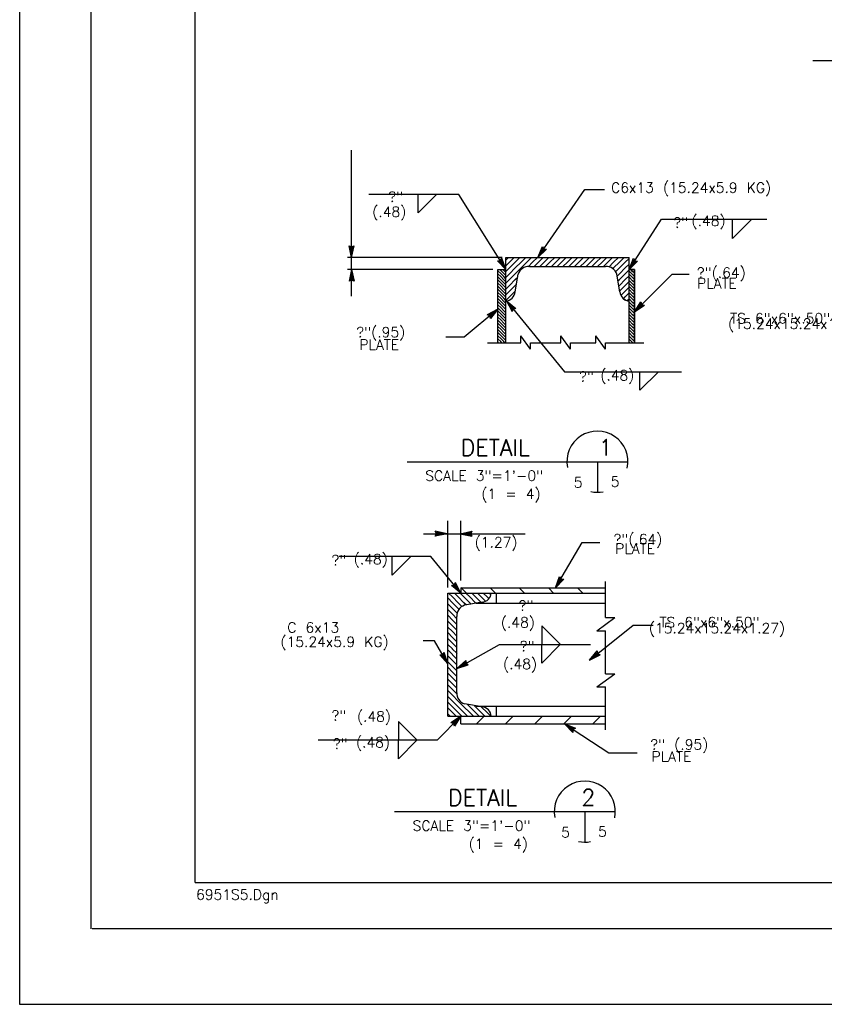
# Model space of a CAD drawing. Extents: x -21 to 2859, y -18 to 3983.
# Tile 1 of 47: x -21 to -11, y -18 to -6. Entities that reach past the tile are written whole.
import ezdxf
from ezdxf.enums import TextEntityAlignment as Align

# ---------------------------------------------------------------- set-up
doc = ezdxf.new("R2010")
doc.units = 0
doc.header["$LTSCALE"] = 25.4
doc.header["$MEASUREMENT"] = 0
doc.layers.add('PAN_TS', color=7, linetype='CONTINUOUS')
doc.styles.add('TXT_SHX', font='txt.shx')

# ---------------------------------------------------------------- blocks, each defined once
blk = doc.blocks.new('FILLE0')
at = {"layer": 'PAN_TS', "color": 24, "linetype": 'CONTINUOUS'}
for q in [(0, 0), (0.00236, -0.00002)]:
    blk.add_line((0, -0.00239), q, dxfattribs=at)
blk = doc.blocks.new('LT2')
at = {"layer": 'PAN_TS', "color": 24, "linetype": 'CONTINUOUS'}
for p, q in [((0, 0), (-0.0015, 0.00032)), ((-0.00135, 0), (-0.0015, 0.00032)), ((0, 0), (-0.0015, -0.00032)), ((-0.0015, -0.00032), (-0.00135, 0)), ((-0.00039, 0), (-0.00136, 0.00021)), ((-0.00128, 0), (-0.00136, 0.00021)), ((-0.00039, 0), (-0.00136, -0.00021)), ((-0.00136, -0.00021), (-0.00128, 0)), ((-0.00076, 0), (-0.00122, 0.0001)), ((-0.00119, 0), (-0.00122, 0.0001)), ((-0.00076, 0), (-0.00122, -0.0001)), ((-0.00122, -0.0001), (-0.00119, 0))]:
    blk.add_line(p, q, dxfattribs=at)

msp = doc.modelspace()

# ---------------------------------------------------------------- linework, layer by layer
at = {"layer": 'PAN_TS', "color": 7, "linetype": 'CONTINUOUS'}
for p, q in [((-21.155, -17.875), (-21.155, 12.125)), ((-20.28, -16.947), (-20.28, 11.057)), ((-19.002, -16.381), (-19.002, 10.492)), ((-11.423, -6.288), (-8.714, -6.288)), ((-17.084, -8.705), (-17.084, -7.389)), ((-15.768, -7.93), (-16.87, -7.93)), ((-15.191, -8.853), (-15.768, -7.93)), ((-14.797, -8.705), (-14.22, -7.87)), ((-14.22, -7.87), (-13.982, -7.87)), ((-13.678, -8.853), (-13.279, -8.234)), ((-13.279, -8.234), (-11.988, -8.234)), ((-15.234, -8.705), (-17.135, -8.705)), ((-17.084, -8.853), (-17.084, -8.705)), ((-15.191, -9.751), (-15.191, -8.705)), ((-15.191, -8.705), (-13.678, -8.705)), ((-15.191, -8.737), (-15.159, -8.705)), ((-15.191, -8.808), (-15.146, -8.763)), ((-15.146, -8.763), (-15.088, -8.705)), ((-15.146, -8.834), (-15.075, -8.763)), ((-15.075, -8.763), (-15.017, -8.705)), ((-15.075, -8.834), (-15.004, -8.763)), ((-15.004, -8.763), (-14.946, -8.705)), ((-15.004, -8.834), (-14.933, -8.763)), ((-14.933, -8.763), (-14.875, -8.705)), ((-14.916, -8.818), (-14.862, -8.763)), ((-14.902, -8.817), (-13.966, -8.817)), ((-14.862, -8.763), (-14.804, -8.705)), ((-14.845, -8.817), (-14.791, -8.763)), ((-14.791, -8.763), (-14.733, -8.705)), ((-14.774, -8.817), (-14.72, -8.763)), ((-14.72, -8.763), (-14.662, -8.705)), ((-14.703, -8.817), (-14.649, -8.763)), ((-14.649, -8.763), (-14.591, -8.705)), ((-14.632, -8.817), (-14.578, -8.763)), ((-14.578, -8.763), (-14.52, -8.705)), ((-14.561, -8.817), (-14.507, -8.763)), ((-14.507, -8.763), (-14.449, -8.705)), ((-14.49, -8.817), (-14.436, -8.763)), ((-14.436, -8.763), (-14.378, -8.705)), ((-14.419, -8.817), (-14.365, -8.763)), ((-14.365, -8.763), (-14.307, -8.705)), ((-14.348, -8.817), (-14.294, -8.763)), ((-14.294, -8.763), (-14.236, -8.705)), ((-14.277, -8.817), (-14.223, -8.763)), ((-14.223, -8.763), (-14.165, -8.705)), ((-14.206, -8.817), (-14.152, -8.763)), ((-14.152, -8.763), (-14.094, -8.705)), ((-14.135, -8.817), (-14.081, -8.763)), ((-14.081, -8.763), (-14.023, -8.705)), ((-14.064, -8.817), (-14.01, -8.763)), ((-14.01, -8.763), (-13.952, -8.705)), ((-13.993, -8.817), (-13.939, -8.763)), ((-13.939, -8.763), (-13.881, -8.705)), ((-13.927, -8.822), (-13.868, -8.763)), ((-13.868, -8.763), (-13.81, -8.705)), ((-13.868, -8.834), (-13.797, -8.763)), ((-13.797, -8.763), (-13.739, -8.705)), ((-13.797, -8.834), (-13.726, -8.763)), ((-13.726, -8.763), (-13.679, -8.716)), ((-13.726, -8.834), (-13.679, -8.787)), ((-13.678, -9.751), (-13.678, -8.705)), ((-15.349, -8.853), (-17.135, -8.853)), ((-17.084, -9.18), (-17.084, -8.853)), ((-15.29, -8.853), (-15.191, -8.853)), ((-15.289, -9.751), (-15.289, -8.853)), ((-15.254, -8.902), (-15.289, -8.867)), ((-15.254, -8.94), (-15.289, -8.905)), ((-15.254, -8.978), (-15.289, -8.943)), ((-15.254, -8.864), (-15.265, -8.853)), ((-15.216, -8.902), (-15.254, -8.864)), ((-15.216, -8.94), (-15.254, -8.902)), ((-15.216, -8.978), (-15.254, -8.94)), ((-15.216, -8.864), (-15.227, -8.853)), ((-15.195, -8.885), (-15.216, -8.864)), ((-15.195, -8.923), (-15.216, -8.902)), ((-15.195, -8.961), (-15.216, -8.94)), ((-15.191, -8.879), (-15.146, -8.834)), ((-15.191, -8.95), (-15.146, -8.905)), ((-15.146, -8.905), (-15.075, -8.834)), ((-15.146, -8.976), (-15.075, -8.905)), ((-15.077, -9.127), (-15.039, -8.911)), ((-15.075, -8.905), (-15.004, -8.834)), ((-13.878, -8.844), (-13.868, -8.834)), ((-13.844, -8.881), (-13.797, -8.834)), ((-13.791, -9.127), (-13.829, -8.911)), ((-13.826, -8.934), (-13.797, -8.905)), ((-13.797, -8.905), (-13.726, -8.834)), ((-13.797, -8.976), (-13.726, -8.905)), ((-13.726, -8.905), (-13.679, -8.858)), ((-13.726, -8.976), (-13.679, -8.929)), ((-13.613, -8.853), (-13.678, -8.853)), ((-13.674, -8.876), (-13.678, -8.872)), ((-13.674, -8.914), (-13.678, -8.91)), ((-13.636, -8.914), (-13.674, -8.876)), ((-13.636, -8.952), (-13.674, -8.914)), ((-13.636, -8.876), (-13.659, -8.853)), ((-13.613, -8.899), (-13.636, -8.876)), ((-13.613, -8.937), (-13.636, -8.914)), ((-13.613, -8.861), (-13.621, -8.853)), ((-13.613, -9.751), (-13.613, -8.853)), ((-13.613, -9.372), (-13.149, -8.909)), ((-13.149, -8.909), (-12.943, -8.909)), ((-15.254, -9.016), (-15.289, -8.981)), ((-15.254, -9.054), (-15.289, -9.019)), ((-15.254, -9.092), (-15.289, -9.057)), ((-15.216, -9.016), (-15.254, -8.978)), ((-15.216, -9.054), (-15.254, -9.016)), ((-15.216, -9.092), (-15.254, -9.054)), ((-15.195, -8.999), (-15.216, -8.978)), ((-15.195, -9.037), (-15.216, -9.016)), ((-15.195, -9.075), (-15.216, -9.054)), ((-15.191, -9.021), (-15.146, -8.976)), ((-15.191, -9.092), (-15.146, -9.047)), ((-15.146, -9.047), (-15.075, -8.976)), ((-15.146, -9.118), (-15.075, -9.047)), ((-15.075, -8.976), (-15.045, -8.947)), ((-15.075, -9.047), (-15.06, -9.032)), ((-13.815, -8.993), (-13.797, -8.976)), ((-13.804, -9.053), (-13.797, -9.047)), ((-13.797, -9.047), (-13.726, -8.976)), ((-13.794, -9.114), (-13.726, -9.047)), ((-13.726, -9.047), (-13.679, -8.999)), ((-13.674, -8.952), (-13.678, -8.948)), ((-13.674, -8.99), (-13.678, -8.986)), ((-13.674, -9.028), (-13.678, -9.024)), ((-13.674, -9.066), (-13.678, -9.062)), ((-13.636, -8.99), (-13.674, -8.952)), ((-13.636, -9.028), (-13.674, -8.99)), ((-13.636, -9.066), (-13.674, -9.028)), ((-13.636, -9.104), (-13.674, -9.066)), ((-13.613, -8.975), (-13.636, -8.952)), ((-13.613, -9.013), (-13.636, -8.99)), ((-13.613, -9.051), (-13.636, -9.028)), ((-13.613, -9.089), (-13.636, -9.066)), ((-15.254, -9.13), (-15.289, -9.095)), ((-15.254, -9.168), (-15.289, -9.133)), ((-15.254, -9.206), (-15.289, -9.171)), ((-15.216, -9.13), (-15.254, -9.092)), ((-15.216, -9.168), (-15.254, -9.13)), ((-15.216, -9.206), (-15.254, -9.168)), ((-15.195, -9.113), (-15.216, -9.092)), ((-15.195, -9.151), (-15.216, -9.13)), ((-15.195, -9.189), (-15.216, -9.168)), ((-15.191, -9.163), (-15.146, -9.118)), ((-15.146, -9.189), (-15.075, -9.118)), ((-13.779, -9.17), (-13.726, -9.118)), ((-13.726, -9.118), (-13.679, -9.07)), ((-13.726, -9.189), (-13.679, -9.141)), ((-13.674, -9.104), (-13.678, -9.1)), ((-13.674, -9.142), (-13.678, -9.138)), ((-13.674, -9.18), (-13.678, -9.176)), ((-13.636, -9.142), (-13.674, -9.104)), ((-13.636, -9.18), (-13.674, -9.142)), ((-13.636, -9.218), (-13.674, -9.18)), ((-13.613, -9.127), (-13.636, -9.104)), ((-13.613, -9.165), (-13.636, -9.142)), ((-13.613, -9.203), (-13.636, -9.18)), ((-15.254, -9.244), (-15.289, -9.209)), ((-15.254, -9.282), (-15.289, -9.247)), ((-15.254, -9.32), (-15.289, -9.285)), ((-15.216, -9.244), (-15.254, -9.206)), ((-15.216, -9.282), (-15.254, -9.244)), ((-15.216, -9.32), (-15.254, -9.282)), ((-15.195, -9.227), (-15.216, -9.206)), ((-15.195, -9.265), (-15.216, -9.244)), ((-15.195, -9.303), (-15.216, -9.282)), ((-15.191, -9.234), (-15.146, -9.189)), ((-15.181, -9.239), (-14.469, -10.108)), ((-13.748, -9.211), (-13.726, -9.189)), ((-13.701, -9.234), (-13.679, -9.212)), ((-13.674, -9.218), (-13.678, -9.214)), ((-13.636, -9.256), (-13.674, -9.218)), ((-13.636, -9.294), (-13.674, -9.256)), ((-13.636, -9.332), (-13.674, -9.294)), ((-13.613, -9.241), (-13.636, -9.218)), ((-13.613, -9.279), (-13.636, -9.256)), ((-13.613, -9.317), (-13.636, -9.294)), ((-15.289, -9.34), (-15.702, -9.682)), ((-15.254, -9.358), (-15.289, -9.323)), ((-15.254, -9.396), (-15.289, -9.361)), ((-15.254, -9.434), (-15.289, -9.399)), ((-15.216, -9.358), (-15.254, -9.32)), ((-15.216, -9.396), (-15.254, -9.358)), ((-15.216, -9.434), (-15.254, -9.396)), ((-15.195, -9.341), (-15.216, -9.32)), ((-15.195, -9.379), (-15.216, -9.358)), ((-15.195, -9.417), (-15.216, -9.396)), ((-13.674, -9.408), (-13.678, -9.404)), ((-13.636, -9.37), (-13.674, -9.332)), ((-13.636, -9.408), (-13.674, -9.37)), ((-13.636, -9.446), (-13.674, -9.408)), ((-13.613, -9.355), (-13.636, -9.332)), ((-13.613, -9.393), (-13.636, -9.37)), ((-13.613, -9.431), (-13.636, -9.408)), ((-15.254, -9.472), (-15.289, -9.437)), ((-15.254, -9.51), (-15.289, -9.475)), ((-15.254, -9.548), (-15.289, -9.513)), ((-15.216, -9.472), (-15.254, -9.434)), ((-15.216, -9.51), (-15.254, -9.472)), ((-15.216, -9.548), (-15.254, -9.51)), ((-15.216, -9.586), (-15.254, -9.548)), ((-15.195, -9.455), (-15.216, -9.434)), ((-15.195, -9.493), (-15.216, -9.472)), ((-15.195, -9.531), (-15.216, -9.51)), ((-15.195, -9.569), (-15.216, -9.548)), ((-13.674, -9.446), (-13.678, -9.442)), ((-13.674, -9.484), (-13.678, -9.48)), ((-13.674, -9.522), (-13.678, -9.518)), ((-13.636, -9.484), (-13.674, -9.446)), ((-13.636, -9.522), (-13.674, -9.484)), ((-13.636, -9.56), (-13.674, -9.522)), ((-13.613, -9.469), (-13.636, -9.446)), ((-13.613, -9.507), (-13.636, -9.484)), ((-13.613, -9.545), (-13.636, -9.522)), ((-15.254, -9.586), (-15.289, -9.551)), ((-15.254, -9.624), (-15.289, -9.589)), ((-15.254, -9.662), (-15.289, -9.627)), ((-15.254, -9.7), (-15.289, -9.665)), ((-15.216, -9.624), (-15.254, -9.586)), ((-15.216, -9.662), (-15.254, -9.624)), ((-15.216, -9.7), (-15.254, -9.662)), ((-15.195, -9.607), (-15.216, -9.586)), ((-15.195, -9.645), (-15.216, -9.624)), ((-15.195, -9.683), (-15.216, -9.662)), ((-15.008, -9.751), (-15.008, -9.667)), ((-14.89, -9.831), (-15.008, -9.667)), ((-14.517, -9.751), (-14.517, -9.667)), ((-14.399, -9.831), (-14.517, -9.667)), ((-14.087, -9.751), (-14.087, -9.667)), ((-13.969, -9.831), (-14.087, -9.667)), ((-13.674, -9.56), (-13.678, -9.556)), ((-13.674, -9.598), (-13.678, -9.594)), ((-13.674, -9.636), (-13.678, -9.632)), ((-13.674, -9.674), (-13.678, -9.67)), ((-13.636, -9.598), (-13.674, -9.56)), ((-13.636, -9.636), (-13.674, -9.598)), ((-13.636, -9.674), (-13.674, -9.636)), ((-13.613, -9.583), (-13.636, -9.56)), ((-13.613, -9.621), (-13.636, -9.598)), ((-13.613, -9.659), (-13.636, -9.636)), ((-15.702, -9.682), (-15.926, -9.682)), ((-15.416, -9.751), (-15.008, -9.751)), ((-15.254, -9.738), (-15.289, -9.703)), ((-15.279, -9.751), (-15.289, -9.741)), ((-15.216, -9.738), (-15.254, -9.7)), ((-15.241, -9.751), (-15.254, -9.738)), ((-15.195, -9.721), (-15.216, -9.7)), ((-15.203, -9.751), (-15.216, -9.738)), ((-14.89, -9.831), (-14.89, -9.751)), ((-14.89, -9.751), (-14.517, -9.751)), ((-14.399, -9.831), (-14.399, -9.751)), ((-14.399, -9.751), (-14.087, -9.751)), ((-13.969, -9.831), (-13.969, -9.751)), ((-13.969, -9.751), (-13.497, -9.751)), ((-13.674, -9.712), (-13.678, -9.708)), ((-13.674, -9.75), (-13.678, -9.746)), ((-13.636, -9.712), (-13.674, -9.674)), ((-13.636, -9.75), (-13.674, -9.712)), ((-13.613, -9.697), (-13.636, -9.674)), ((-13.613, -9.735), (-13.636, -9.712)), ((-14.469, -10.108), (-13.037, -10.108)), ((-16.401, -11.212), (-13.692, -11.212)), ((-14.067, -11.212), (-14.067, -11.587)), ((-15.903, -12.759), (-15.903, -11.939)), ((-15.741, -12.673), (-15.741, -11.939)), ((-16.199, -12.098), (-15.912, -12.098)), ((-15.912, -12.098), (-15.75, -12.098)), ((-15.75, -12.098), (-14.953, -12.098)), ((-14.58, -12.762), (-14.256, -12.205)), ((-14.256, -12.205), (-14.039, -12.205)), ((-16.111, -12.378), (-17.236, -12.378)), ((-15.741, -12.825), (-16.111, -12.378)), ((-13.968, -13.125), (-13.968, -12.682)), ((-15.735, -12.765), (-15.741, -12.759)), ((-15.741, -12.762), (-15.741, -12.825)), ((-15.741, -12.762), (-13.968, -12.762)), ((-15.675, -12.825), (-15.735, -12.765)), ((-15.318, -12.825), (-15.378, -12.765)), ((-14.961, -12.825), (-15.021, -12.765)), ((-14.604, -12.825), (-14.664, -12.765)), ((-14.247, -12.825), (-14.307, -12.765)), ((-15.903, -12.825), (-13.968, -12.825)), ((-15.903, -14.337), (-15.903, -12.825)), ((-15.846, -12.945), (-15.903, -12.885)), ((-15.846, -12.873), (-15.894, -12.825)), ((-15.774, -12.945), (-15.846, -12.873)), ((-15.774, -12.873), (-15.822, -12.825)), ((-15.705, -12.945), (-15.774, -12.873)), ((-15.705, -12.873), (-15.75, -12.825)), ((-15.633, -12.945), (-15.705, -12.873)), ((-15.633, -12.873), (-15.681, -12.825)), ((-15.561, -12.945), (-15.633, -12.873)), ((-15.561, -12.873), (-15.609, -12.825)), ((-15.495, -12.942), (-15.561, -12.873)), ((-15.492, -12.873), (-15.54, -12.825)), ((-15.438, -12.927), (-15.492, -12.873)), ((-15.42, -12.873), (-15.468, -12.825)), ((-15.399, -12.894), (-15.42, -12.873)), ((-15.375, -12.849), (-15.396, -12.825)), ((-15.306, -12.95), (-15.306, -12.825)), ((-15.846, -13.014), (-15.903, -12.957)), ((-15.846, -13.086), (-15.903, -13.029)), ((-15.774, -13.014), (-15.846, -12.945)), ((-15.786, -13.074), (-15.846, -13.014)), ((-15.729, -12.99), (-15.774, -12.945)), ((-15.765, -13.026), (-15.774, -13.014)), ((-15.675, -12.972), (-15.705, -12.945)), ((-15.483, -12.939), (-15.699, -12.975)), ((-15.615, -12.963), (-15.633, -12.945)), ((-15.555, -12.951), (-15.561, -12.945)), ((-15.554, -12.95), (-13.968, -12.95)), ((-15.846, -13.158), (-15.903, -13.098)), ((-15.846, -13.227), (-15.903, -13.17)), ((-15.792, -13.14), (-15.846, -13.086)), ((-15.792, -13.212), (-15.846, -13.158)), ((-15.792, -14.049), (-15.792, -13.113)), ((-14.076, -13.287), (-13.853, -13.125)), ((-13.968, -13.125), (-13.853, -13.125)), ((-15.846, -13.299), (-15.903, -13.242)), ((-15.792, -13.281), (-15.846, -13.227)), ((-14.163, -13.651), (-13.63, -13.219)), ((-14.076, -13.287), (-13.968, -13.287)), ((-13.968, -13.816), (-13.968, -13.287)), ((-13.63, -13.219), (-13.385, -13.219)), ((-16.066, -13.413), (-16.204, -13.413)), ((-15.903, -13.694), (-16.066, -13.413)), ((-15.846, -13.371), (-15.903, -13.311)), ((-15.846, -13.44), (-15.903, -13.383)), ((-15.792, -13.353), (-15.846, -13.299)), ((-15.792, -13.425), (-15.846, -13.371)), ((-15.846, -13.512), (-15.903, -13.455)), ((-15.792, -13.635), (-15.9, -13.527)), ((-15.849, -13.509), (-15.789, -13.569)), ((-15.792, -13.494), (-15.846, -13.44)), ((-15.792, -13.751), (-15.27, -13.456)), ((-15.27, -13.456), (-14.152, -13.456)), ((-15.792, -13.707), (-15.9, -13.599)), ((-15.846, -13.725), (-15.903, -13.668)), ((-15.846, -13.797), (-15.903, -13.737)), ((-15.792, -13.779), (-15.846, -13.725)), ((-15.846, -13.866), (-15.903, -13.809)), ((-15.846, -13.938), (-15.903, -13.881)), ((-15.792, -13.851), (-15.846, -13.797)), ((-15.792, -13.92), (-15.846, -13.866)), ((-14.076, -13.978), (-13.853, -13.816)), ((-13.968, -13.816), (-13.853, -13.816)), ((-15.846, -14.01), (-15.903, -13.95)), ((-15.846, -14.079), (-15.903, -14.022)), ((-15.792, -13.992), (-15.846, -13.938)), ((-15.792, -14.064), (-15.846, -14.01)), ((-14.076, -13.978), (-13.968, -13.978)), ((-13.968, -14.506), (-13.968, -13.977)), ((-15.846, -14.151), (-15.903, -14.094)), ((-15.774, -14.151), (-15.846, -14.079)), ((-15.846, -14.223), (-15.903, -14.163)), ((-15.846, -14.292), (-15.903, -14.235)), ((-15.774, -14.223), (-15.846, -14.151)), ((-15.774, -14.292), (-15.846, -14.223)), ((-15.705, -14.223), (-15.774, -14.151)), ((-15.705, -14.292), (-15.774, -14.223)), ((-15.633, -14.292), (-15.705, -14.223)), ((-15.483, -14.223), (-15.699, -14.187)), ((-15.633, -14.223), (-15.663, -14.193)), ((-15.561, -14.292), (-15.633, -14.223)), ((-15.561, -14.223), (-15.576, -14.208)), ((-15.492, -14.292), (-15.561, -14.223)), ((-15.553, -14.212), (-13.968, -14.212)), ((-15.42, -14.292), (-15.492, -14.223)), ((-15.306, -14.337), (-15.306, -14.212)), ((-15.741, -14.337), (-16.034, -14.63)), ((-15.873, -14.337), (-15.903, -14.307)), ((-15.903, -14.337), (-13.968, -14.337)), ((-15.801, -14.337), (-15.846, -14.292)), ((-15.729, -14.337), (-15.774, -14.292)), ((-15.741, -14.431), (-15.741, -14.337)), ((-15.66, -14.337), (-15.705, -14.292)), ((-15.588, -14.337), (-15.633, -14.292)), ((-15.516, -14.337), (-15.561, -14.292)), ((-15.553, -14.434), (-15.456, -14.337)), ((-15.447, -14.337), (-15.492, -14.292)), ((-15.375, -14.337), (-15.42, -14.292)), ((-15.199, -14.437), (-15.099, -14.337)), ((-14.835, -14.43), (-14.742, -14.337)), ((-14.482, -14.434), (-14.385, -14.337)), ((-14.127, -14.436), (-14.028, -14.337)), ((-15.741, -14.431), (-13.968, -14.431)), ((-14.472, -14.431), (-13.925, -14.787)), ((-16.034, -14.63), (-17.495, -14.63)), ((-13.925, -14.787), (-13.58, -14.787)), ((-16.556, -15.509), (-13.847, -15.509)), ((-14.222, -15.509), (-14.222, -15.884)), ((-19.002, -16.381), (19.24, -16.381)), ((-20.268, -16.943), (19.97, -16.943)), ((20.845, -17.875), (-21.155, -17.875))]:
    msp.add_line(p, q, dxfattribs=at)
for points in [[(-15.289, -9.751), (-15.289, -8.853), (-15.195, -8.853), (-15.195, -9.751)], [(-13.678, -9.751), (-13.678, -8.853), (-13.613, -8.853), (-13.613, -9.751)]]:
    msp.add_lwpolyline(points, dxfattribs=at)
for points in [[(-13.745, -9.213), (-13.718, -9.23), (-13.717, -9.23), (-13.748, -9.211)], [(-13.732, -9.223), (-13.718, -9.23), (-13.745, -9.213)]]:
    msp.add_lwpolyline(points, close=True, dxfattribs=at)
for centre, radius, start, end in [((-14.91, -8.952), 0.136, 86.7508, 162.1597), ((-13.958, -8.952), 0.136, 17.8403, 93.2492), ((-15.199, -9.118), 0.122, 273.6901, 355.8051), ((-13.669, -9.118), 0.122, 184.1949, 266.3099), ((-14.067, -11.212), 0.375, 348.0239, 190.9202), ((-14.067, -11.212), 0.375, 257.8197, 280.7131), ((-15.491, -12.816), 0.122, 274.1949, 356.3099), ((-15.656, -13.105), 0.136, 107.8403, 183.2492), ((-15.656, -14.056), 0.136, 176.7508, 252.1597), ((-15.491, -14.345), 0.122, 3.6901, 85.8051), ((-14.222, -15.509), 0.375, 348.0239, 190.9202), ((-14.222, -15.509), 0.375, 257.8197, 280.7131)]:
    msp.add_arc(centre, radius, start, end, dxfattribs=at)

# ---------------------------------------------------------------- block references
at = {"layer": 'PAN_TS', "linetype": 'CONTINUOUS', "xscale": 96, "yscale": 96, "zscale": 96}
for name, p in [('FILLE0', (-16.266, -7.928)), ('FILLE0', (-12.408, -8.242)), ('FILLE0', (-13.545, -10.106)), ('LT2', (-15.912, -12.098)), ('FILLE0', (-16.586, -12.378)), ('FILLE0', (-14.749, -13.456)), ('FILLE0', (-16.509, -14.63))]:
    msp.add_blockref(name, p, dxfattribs=at)
at = {"layer": 'PAN_TS', "linetype": 'CONTINUOUS'}
for name, p, xscale, yscale, zscale, rotation in [('LT2', (-17.084, -8.705), 96, 96, 96, 269.9999999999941), ('LT2', (-14.797, -8.705), 96.00020569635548, 96.00020569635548, 96.00020569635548, 235.3547940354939), ('LT2', (-15.191, -8.853), 96.00006773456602, 96.00006773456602, 96.00006773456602, 302.0109546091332), ('LT2', (-13.678, -8.853), 96.00004434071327, 96.00004434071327, 96.00004434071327, 237.1945430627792), ('LT2', (-17.084, -8.853), 96, 96, 96, 90.00000000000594), ('LT2', (-15.181, -9.239), 95.99997422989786, 95.99997422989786, 95.99997422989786, 129.3288850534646), ('LT2', (-13.613, -9.372), 96.00020326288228, 96.00020326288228, 96.00020326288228, 224.9381198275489), ('LT2', (-15.289, -9.34), 96.00037336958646, 96.00037336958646, 96.00037336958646, 39.6283792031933), ('LT2', (-15.75, -12.098), 96, 96, 96, 180.0000000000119), ('LT2', (-14.58, -12.762), 96.00008681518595, 96.00008681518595, 96.00008681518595, 239.8140836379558), ('LT2', (-15.741, -12.825), 96.00009607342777, 96.00009607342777, 96.00009607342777, 309.6160465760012), ('FILLE0', (-14.749, -13.456), -96, 96, 96, 180.0000000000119), ('LT2', (-14.163, -13.651), 96.00012515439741, 96.00012515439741, 96.00012515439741, 219.0249043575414), ('LT2', (-15.903, -13.694), 96.00025482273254, 96.00025482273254, 96.00025482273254, 300.054765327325), ('LT2', (-15.792, -13.751), 96.0003807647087, 96.0003807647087, 96.0003807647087, 209.4722938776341), ('LT2', (-15.741, -14.337), 96.00014727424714, 96.00014727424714, 96.00014727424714, 44.99999999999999), ('FILLE0', (-16.509, -14.63), -96, 96, 96, 180.0000000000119), ('LT2', (-14.472, -14.431), 96.00016860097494, 96.00016860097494, 96.00016860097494, 146.9431478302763)]:
    msp.add_blockref(name, p, dxfattribs=dict(at, xscale=xscale, yscale=yscale, zscale=zscale, rotation=rotation))

# ---------------------------------------------------------------- texts
at = {"layer": 'PAN_TS', "color": 7, "linetype": 'CONTINUOUS', "style": 'TXT_SHX'}
for s, p in [('C6x13 (15.24x5.9 KG)', (-13.899, -7.91)), ('?"(.64)', (-12.847, -8.954)), ('TS 6"x6"x.50"', (-12.438, -9.515)), ('?"(.95)', (-17.025, -9.684)), ('SCALE 3"=1\'-0"', (-16.179, -11.447)), ('(1 = 4)', (-15.491, -11.67)), ('?"(.64)', (-13.87, -12.227)), ('TS 6"x6"x.50"', (-13.305, -13.245)), ('C 6x13', (-17.872, -13.31)), ('(15.24x5.9 KG)', (-17.956, -13.486)), ('?" (.95)', (-13.418, -14.747)), ('SCALE 3"=1\'-0"', (-16.334, -15.744)), ('(1 = 4)', (-15.646, -15.967)), ('6951S5.Dgn', (-18.991, -16.59))]:
    msp.add_text(s, height=0.125, dxfattribs=at).set_placement(p)
for p in [(-16.45, -8.022), (-12.953, -8.34), (-14.11, -10.229), (-17.147, -12.483), (-14.852, -13.042), (-14.838, -13.539), (-17.148, -14.391), (-17.131, -14.738)]:
    msp.add_text('?"', height=0.125, dxfattribs=at).set_placement(p, align=Align.RIGHT)
for s, height, p in [('(.48)', 0.125, (-16.621, -8.207)), ('(.48)', 0.125, (-12.704, -8.317)), ('PLATE', 0.125, (-12.6, -9.085)), ('(15.24x15.24x1.27)', 0.125, (-11.628, -9.581)), ('PLATE', 0.125, (-16.744, -9.838)), ('(.48)', 0.125, (-13.823, -10.214)), ('DETAIL', 0.2, (-15.32, -11.139)), ('1', 0.2, (-13.967, -11.138)), ('5', 0.125, (-14.303, -11.529)), ('5', 0.125, (-13.85, -11.519)), ('(1.27)', 0.125, (-15.31, -12.264)), ('PLATE', 0.125, (-13.605, -12.342)), ('(.48)', 0.125, (-16.848, -12.471)), ('(.48)', 0.125, (-15.043, -13.248)), ('(15.24x15.24x1.27)', 0.125, (-12.6, -13.319)), ('(.48)', 0.125, (-15.016, -13.759)), ('(.48)', 0.125, (-16.808, -14.403)), ('(.48)', 0.125, (-16.82, -14.721)), ('PLATE', 0.125, (-13.159, -14.895)), ('2', 0.2, (-14.178, -15.435)), ('DETAIL', 0.2, (-15.475, -15.436)), ('5', 0.125, (-14.458, -15.826)), ('5', 0.125, (-14.005, -15.816))]:
    msp.add_text(s, height=height, dxfattribs=at).set_placement(p, align=Align.CENTER)

doc.saveas('drawing.dxf')
